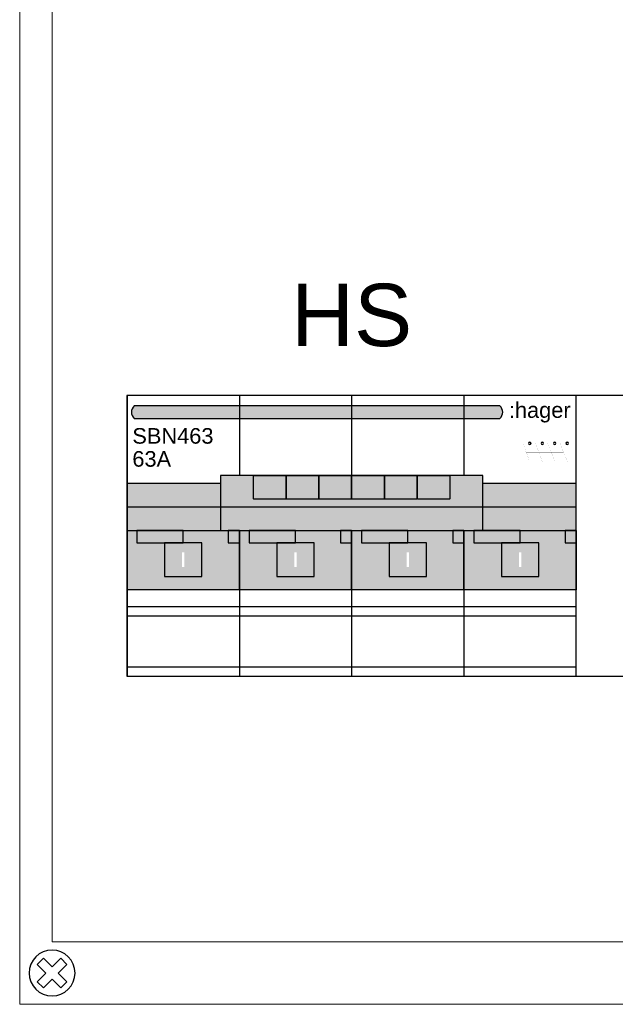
# Model space of a CAD drawing. Header units: millimetres. Extents: x -28773 to 440, y 8099 to 27744.
# Tile 2 of 17: x -28773 to -27818, y 21244 to 22823. Entities that reach past the tile are written whole.
import ezdxf
from ezdxf.enums import TextEntityAlignment as Align

# ---------------------------------------------------------------- set-up
doc = ezdxf.new("R2010")
doc.units = ezdxf.units.MM
doc.header["$LTSCALE"] = 100
doc.set_wipeout_variables(frame=1)
doc.linetypes.add('DASHED2', pattern=[0.375, 0.25, -0.125])
for name, color, linetype in [('EL$6----', 7, 'Continuous'), ('EL6112--', 7, 'Continuous'), ('PDF_Geometry', 7, 'Continuous')]:
    doc.layers.add(name, color=color, linetype=linetype)
doc.styles.add('Arial', font='arial.ttf')
doc.styles.get("Standard").update_dxf_attribs({"font": 'arial.ttf'})

# ---------------------------------------------------------------- blocks, each defined once
blk = doc.blocks.new('schroef')
at = {"layer": 'EL6112--', "color": 0}
for p, q in [((-23.8, 13.9), (-13.9, 23.8)), ((0, 9.9), (-13.9, 23.8)), ((-9.9, 0), (-23.8, 13.9)), ((23.8, -13.9), (9.9, 0)), ((13.9, -23.8), (0, -9.9)), ((13.9, -23.8), (23.8, -13.9))]:
    blk.add_line(p, q, dxfattribs=at)
for points in [[(0, 9.9), (13.9, 23.8), (23.8, 13.9), (9.9, 0)], [(0, -9.9), (-13.9, -23.8), (-23.8, -13.9), (-9.9, 0)]]:
    blk.add_lwpolyline(points, dxfattribs=at)
blk.add_circle((0, 0), 36.8, dxfattribs=at)
blk = doc.blocks.new('*U33')
blk.add_lwpolyline([(172, -5482.9), (2332, -5482.9), (2332, -5032.9), (172, -5032.9)], close=True)
at = {"layer": 'PDF_Geometry', "lineweight": 5}
blk.add_lwpolyline([(0, -6009), (0, 0), (2500.4, 0), (2500.4, -6009), (0, -6009)], dxfattribs=at)
blk.add_lwpolyline([(2452.2, -5909), (51.9, -5909), (51.9, -100.1), (2452.2, -100.1)], close=True, dxfattribs=at)
at = {"xscale": -1}
blk.add_blockref('schroef', (51.9, -5958.9), dxfattribs=at)
blk = doc.blocks.new('LASTSCHEIDER SYMBOOL')
at = {"ltscale": 100}
h = blk.add_hatch(color=256, dxfattribs=at)
h.dxf.hatch_style = 1
h.paths.add_polyline_path([(7.3, 1.46, 1), (7.3, 1.06, 1)])
h.paths.add_polyline_path([(7.3, 1.45, -1), (7.3, 1.07, -1)], flags=16)
h.paths.add_polyline_path([(5.3, 1.46, 1), (5.3, 1.06, 1)])
h.paths.add_polyline_path([(5.3, 1.07, -1), (5.3, 1.45, -1)], flags=16)
h.paths.add_polyline_path([(3.3, 1.46, 1), (3.3, 1.06, 1)])
h.paths.add_polyline_path([(3.3, 1.07, -1), (3.3, 1.45, -1)], flags=16)
h.paths.add_polyline_path([(1.3, 1.46, 1), (1.3, 1.06, 1)])
h.paths.add_polyline_path([(1.3, 1.07, -1), (1.3, 1.45, -1)], flags=16)
at = {"ltscale": 100, "const_width": 0.01}
for points in [[(1.3, 1.46), (1.3, 3.26)], [(3.3, 1.46), (3.3, 3.26)], [(5.3, 1.46), (5.3, 3.26)], [(7.3, 1.46), (7.3, 3.26)], [(0.19, 1.26), (1.3, -1.68), (1.3, -3.68)], [(1.1, 1.46), (1.5, 1.46)], [(2.19, 1.26), (3.3, -1.68), (3.3, -3.68)], [(3.1, 1.46), (3.5, 1.46)], [(4.19, 1.26), (5.3, -1.68), (5.3, -3.68)], [(5.1, 1.46), (5.5, 1.46)], [(6.19, 1.26), (7.3, -1.68), (7.3, -3.68)], [(7.1, 1.46), (7.5, 1.46)]]:
    blk.add_lwpolyline(points, dxfattribs=at)
at = {"linetype": 'DASHED2', "const_width": 0.01}
blk.add_lwpolyline([(0.75, -0.21), (6.75, -0.21)], dxfattribs=at)
for centre, radius, start, end in [((1.3, 1.26), 0.2, 90, 270), ((1.3, 1.26), 0.19, 90, 270), ((1.3, 1.26), 0.2, 270, 90), ((1.3, 1.26), 0.19, 270, 90), ((3.3, 1.26), 0.2, 90, 270), ((3.3, 1.26), 0.19, 90, 270), ((3.3, 1.26), 0.2, 270, 90), ((3.3, 1.26), 0.19, 270, 90), ((5.3, 1.26), 0.2, 90, 270), ((5.3, 1.26), 0.19, 90, 270), ((5.3, 1.26), 0.2, 270, 90), ((5.3, 1.26), 0.19, 270, 90), ((7.3, 1.26), 0.2, 90, 270), ((7.3, 1.26), 0.19, 90, 270), ((7.3, 1.26), 0.2, 270, 90), ((7.3, 1.26), 0.19, 270, 90)]:
    blk.add_arc(centre, radius, start, end)
blk = doc.blocks.new('*U34')
h = blk.add_hatch(color=160)
h.dxf.hatch_style = 1
edge = h.paths.add_edge_path()
edge.add_arc((588.4, -26.6), 13.6, 312.7605, 407.2395)
edge.add_line((597.6, -16.6), (11.6, -16.6))
edge.add_arc((20.3, -26.6), 13.2, 130.9963, 229.0037)
edge.add_line((11.6, -36.6), (597.6, -36.6))
h = blk.add_hatch(color=8)
h.paths.add_polyline_path([(150, -141.1), (0, -141.1), (0, -216.3), (150, -216.3)])
h.paths.add_polyline_path([(570, -128.2), (150, -128.2), (150, -216.3), (570, -216.3)])
h.paths.add_polyline_path([(720, -141.1), (570, -141.1), (570, -216.3), (720, -216.3)])
for points in [[(180, -311.4), (0, -311.4), (0, -216.3), (180, -216.3)], [(360, -311.4), (180, -311.4), (180, -216.3), (360, -216.3)], [(540, -311.4), (360, -311.4), (360, -216.3), (540, -216.3)], [(720, -311.4), (540, -311.4), (540, -216.3), (720, -216.3)]]:
    blk.add_hatch(color=8).paths.add_polyline_path(points)
at = {"ltscale": 100, "true_color": 0xcd2027}
h = blk.add_hatch(color=242, dxfattribs=at)
h.dxf.hatch_style = 1
h.paths.add_polyline_path([(60, -290.3), (120, -290.3), (120, -236.2), (60, -236.2)])
h = blk.add_hatch(color=242, dxfattribs=at)
h.dxf.hatch_style = 1
h.paths.add_polyline_path([(240, -290.3), (300, -290.3), (300, -236.2), (240, -236.2)])
h = blk.add_hatch(color=242, dxfattribs=at)
h.dxf.hatch_style = 1
h.paths.add_polyline_path([(420, -290.3), (480, -290.3), (480, -236.2), (420, -236.2)])
h = blk.add_hatch(color=242, dxfattribs=at)
h.dxf.hatch_style = 1
h.paths.add_polyline_path([(600, -290.3), (660, -290.3), (660, -236.2), (600, -236.2)])
at = {"color": 0}
blk.add_lwpolyline([(0, 0), (0, -450), (720, -450), (720, 0), (0, 0)], dxfattribs=at)
for points in [[(180, 0), (180, -128.2)], [(360, 0), (360, -128.2)], [(540, 0), (540, -128.2)], [(180, -216.3), (180, -450)], [(360, -216.3), (360, -450)], [(540, -216.3), (540, -450)]]:
    blk.add_lwpolyline(points)
blk.add_lwpolyline([(597.6, -36.6, 0.455765), (597.6, -16.6), (11.6, -16.6, 0.455765), (11.6, -36.6)], format="xyb", close=True, dxfattribs=at)
at = {"color": 7}
blk.add_lwpolyline([(150, -141.1), (0, -141.1), (0, -216.3), (720, -216.3), (720, -141.1), (570, -141.1)], dxfattribs=at)
for points in [[(150, -216.3), (570, -216.3), (570, -128.2), (150, -128.2)], [(180, -311.4), (0, -311.4), (0, -216.3), (180, -216.3)], [(360, -311.4), (180, -311.4), (180, -216.3), (360, -216.3)], [(540, -311.4), (360, -311.4), (360, -216.3), (540, -216.3)], [(720, -311.4), (540, -311.4), (540, -216.3), (720, -216.3)]]:
    blk.add_lwpolyline(points, close=True, dxfattribs=at)
for points in [[(254, -166.1), (203.5, -166.1, -0.414214), (202.5, -165.1), (202.5, -128.2), (255, -128.2), (255, -165.1, -0.414214)], [(306.5, -166.1), (256, -166.1, -0.414214), (255, -165.1), (255, -128.2), (307.5, -128.2), (307.5, -165.1, -0.414214)], [(359, -166.1), (308.5, -166.1, -0.414214), (307.5, -165.1), (307.5, -128.2), (360, -128.2), (360, -165.1, -0.414214)], [(411.5, -166.1), (361, -166.1, -0.414214), (360, -165.1), (360, -128.2), (412.5, -128.2), (412.5, -165.1, -0.414214)], [(464, -166.1), (413.5, -166.1, -0.414214), (412.5, -165.1), (412.5, -128.2), (465, -128.2), (465, -165.1, -0.414214)], [(516.5, -166.1), (466, -166.1, -0.414214), (465, -165.1), (465, -128.2), (517.5, -128.2), (517.5, -165.1, -0.414214)]]:
    blk.add_lwpolyline(points, format="xyb", close=True, dxfattribs=at)
at = {"ltscale": 100}
for points in [[(0, -178.7), (720, -178.7)], [(0, -338.5), (720, -338.5)], [(0, -353.5), (720, -353.5)], [(0, -435), (720, -435)]]:
    blk.add_lwpolyline(points, dxfattribs=at)
at = {"color": 8}
for points in [[(180, -311.4), (0, -311.4), (0, -216.3), (180, -216.3)], [(360, -311.4), (180, -311.4), (180, -216.3), (360, -216.3)], [(540, -311.4), (360, -311.4), (360, -216.3), (540, -216.3)], [(720, -311.4), (540, -311.4), (540, -216.3), (720, -216.3)]]:
    blk.add_lwpolyline(points, close=True, dxfattribs=at)
at = {"ltscale": 100}
for points in [[(90, -216.3), (15.8, -216.3), (15.8, -236.2), (90, -236.2)], [(180, -216.3), (162.3, -216.3), (162.3, -236.2), (180, -236.2)], [(270, -216.3), (195.8, -216.3), (195.8, -236.2), (270, -236.2)], [(360, -216.3), (342.3, -216.3), (342.3, -236.2), (360, -236.2)], [(450, -216.3), (375.8, -216.3), (375.8, -236.2), (450, -236.2)], [(540, -216.3), (522.3, -216.3), (522.3, -236.2), (540, -236.2)], [(630, -216.3), (555.8, -216.3), (555.8, -236.2), (630, -236.2)], [(720, -216.3), (702.3, -216.3), (702.3, -236.2), (720, -236.2)], [(60, -290.3), (120, -290.3), (120, -236.2), (60, -236.2)], [(240, -290.3), (300, -290.3), (300, -236.2), (240, -236.2)], [(420, -290.3), (480, -290.3), (480, -236.2), (420, -236.2)], [(600, -290.3), (660, -290.3), (660, -236.2), (600, -236.2)]]:
    blk.add_lwpolyline(points, close=True, dxfattribs=at)
at = {"xscale": 10, "yscale": 10, "zscale": 10}
blk.add_blockref('LASTSCHEIDER SYMBOOL', (632.5, -89.3), dxfattribs=at)
at = {"color": 160, "style": 'Arial'}
blk.add_text(':hager', height=25, dxfattribs=at).set_placement((612, -35.8))
for tag, p, height in [('TYPE', (8.5, -77.1), 25), ('VERMOGEN', (8.5, -114.1), 25), ('SPANNING', (8.5, -133.7), 15)]:
    blk.add_attdef(tag, p, '', height=height)
for points in [[(88.1, -251.3), (91.9, -251.3), (91.8, -275.2), (88.1, -275.2)], [(268.1, -251.3), (271.9, -251.3), (271.8, -275.2), (268.1, -275.2)], [(448.1, -251.3), (451.9, -251.3), (451.8, -275.2), (448.1, -275.2)], [(628.1, -251.3), (631.9, -251.3), (631.8, -275.2), (628.1, -275.2)]]:
    blk.add_wipeout(points)

msp = doc.modelspace()

# ---------------------------------------------------------------- block references
at = {"layer": 'EL$6----'}
msp.add_blockref('*U33', (-28773.1, 27253.4), dxfattribs=at)

# ---------------------------------------------------------------- texts
at = {"layer": 'EL$6----', "style": 'Arial'}
msp.add_text('HS', height=100, dxfattribs=at).set_placement((-28241, 22269.7), align=Align.BOTTOM_CENTER)

# ---------------------------------------------------------------- next in the draw order: block references
at = {"layer": 'EL$6----', "ltscale": 100}
ref = msp.add_blockref('*U34', (-28601, 22220.5), dxfattribs=at)
ref.add_attrib('TYPE', 'SBN463', (-28592.5, 22143.3), dxfattribs={"layer": '0', "height": 25})
ref.add_attrib('VERMOGEN', '63A', (-28592.5, 22106.4), dxfattribs={"layer": '0', "height": 25})

doc.saveas('drawing.dxf')
